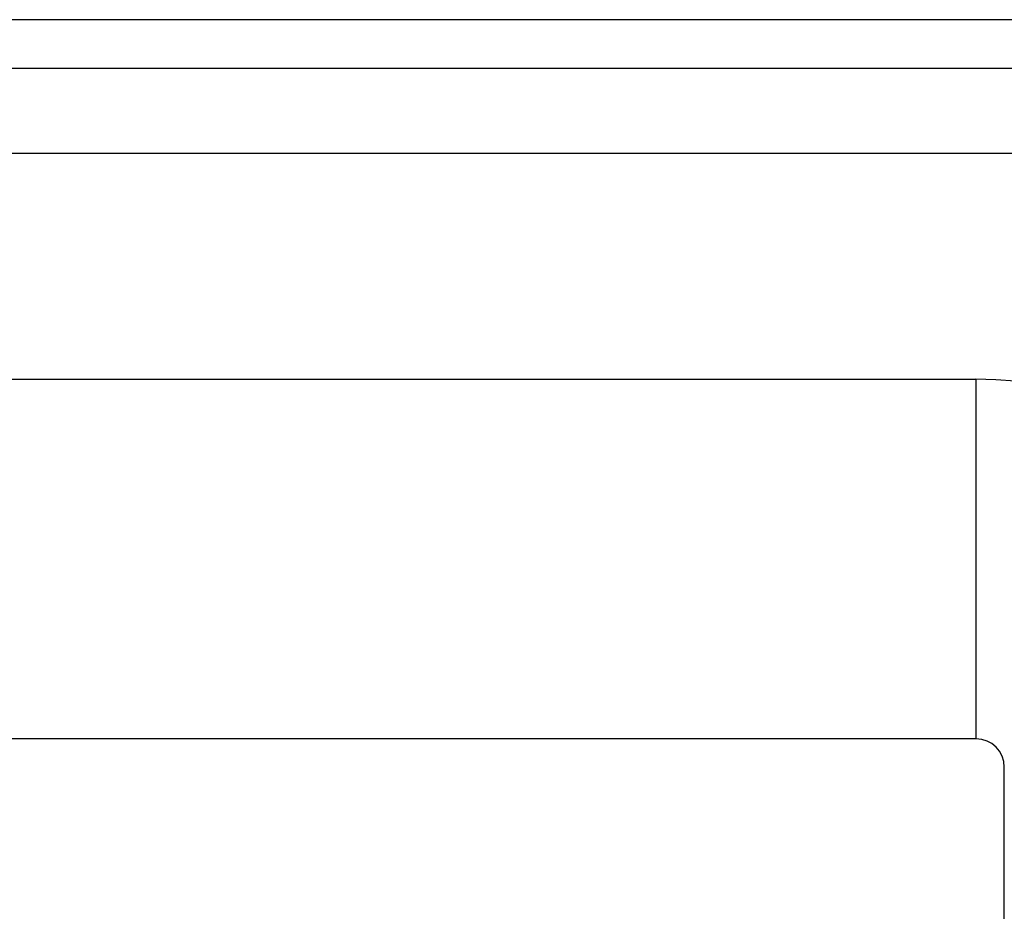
# Model space of a CAD drawing. Header units: inches. Extents: x 4 to 114, y 7 to 59.
# Tile 44 of 55: x 25.868 to 26.946, y 38.597 to 39.573. Entities that reach past the tile are written whole.
import ezdxf

# ---------------------------------------------------------------- set-up
doc = ezdxf.new("R2010")
doc.units = ezdxf.units.IN
doc.header["$MEASUREMENT"] = 0
doc.layers.add('Visible Edges(ANSI)', color=7, linetype='Continuous', lineweight=25)
doc.layers.add('Visible Tangent Edges(ANSI)', color=7, linetype='Continuous', lineweight=25)

msp = doc.modelspace()

# ---------------------------------------------------------------- linework, layer by layer
at = {"layer": 'Visible Edges(ANSI)'}
for p, q in [((27.666, 39.5734), (4.04, 39.5734)), ((4.04, 39.5204), (27.666, 39.5204)), ((4.7708, 39.1797), (26.9149, 39.1797)), ((26.9149, 38.786), (4.7708, 38.786)), ((26.9459, 37.1069), (26.9459, 38.755))]:
    msp.add_line(p, q, dxfattribs=at)
for radius in [0.4247, 0.031]:
    msp.add_arc((26.9149, 38.755), radius, 0, 90, dxfattribs=at)
at = {"layer": 'Visible Tangent Edges(ANSI)'}
for p, q in [((4.04, 39.4274), (27.666, 39.4274)), ((26.9149, 39.1797), (26.9149, 38.786))]:
    msp.add_line(p, q, dxfattribs=at)

doc.saveas('drawing.dxf')
